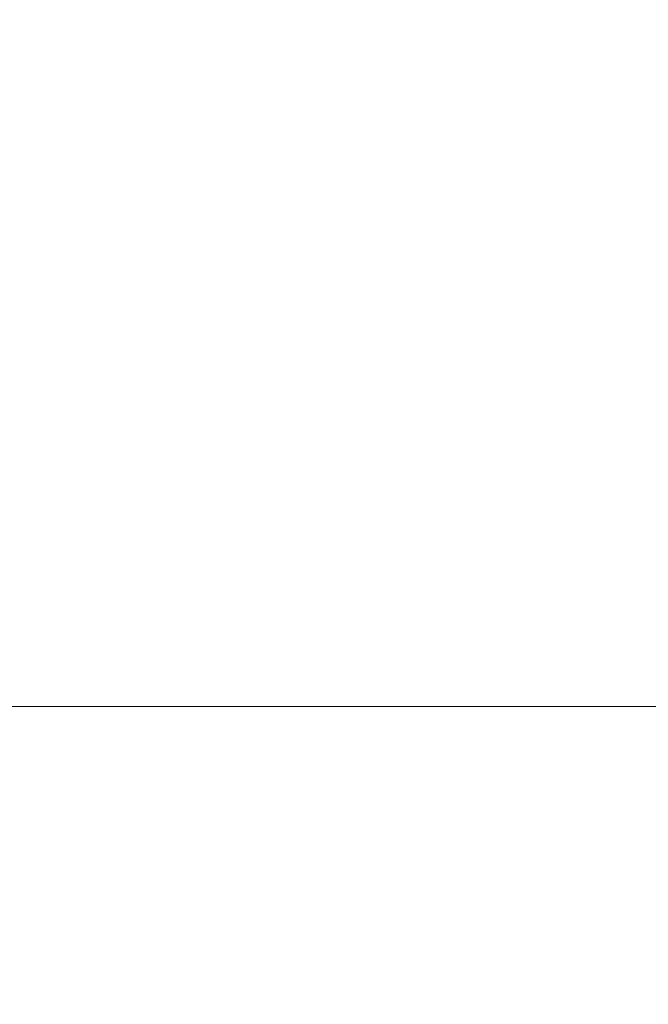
# Model space of a CAD drawing. Header units: inches. Extents: x 1 to 109, y 1 to 85.
# Tile 137 of 256: x 87.2043 to 87.2628, y 15.7455 to 15.8373. Entities that reach past the tile are written whole.
import ezdxf

# ---------------------------------------------------------------- set-up
doc = ezdxf.new("R2010")
doc.units = ezdxf.units.IN
doc.header["$MEASUREMENT"] = 0

msp = doc.modelspace()

# ---------------------------------------------------------------- linework, layer by layer
at = {"color": 7, "linetype": 'Continuous', "lineweight": 15, "ltscale": 5}
for p, q in [((87.312721, 15.773272), (87.187721, 15.773272)), ((87.187721, 15.773272), (87.271055, 15.773272))]:
    msp.add_line(p, q, dxfattribs=at)
at = {"color": 7, "linetype": 'Continuous', "lineweight": 15, "ltscale": 25}
for radius, start, end in [(0.989583, 183.137758, 356.862242), (0.989583, 183.137758, 356.862242), (0.98375, 183.156383, 356.843617), (0.98375, 183.156383, 356.843617)]:
    msp.add_arc((87.153559, 16.664772), radius, start, end, dxfattribs=at)

doc.saveas('drawing.dxf')
